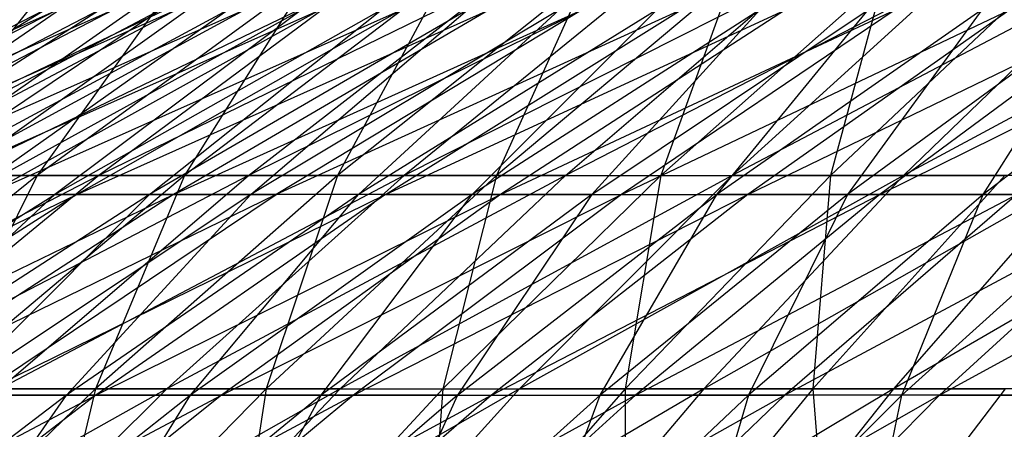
# Model space of a CAD drawing. Extents: x -125 to 125, y -143 to 0.
# Tile 250 of 256: x -20.82 to -15.02, y -31.79 to -29.37. Entities that reach past the tile are written whole.
import ezdxf

# ---------------------------------------------------------------- set-up
doc = ezdxf.new("R2010")
doc.units = 0
doc.header["$LTSCALE"] = 25.4
doc.layers.get('0').update_dxf_attribs({"linetype": 'CONTINUOUS'})

# ---------------------------------------------------------------- blocks, each defined once
blk = doc.blocks.new('NL2500027000_STL_3')
at = {"color": 0}
for p, q in [((-20.314, -29.1279, -17.2745), (-22.011, -30.2918, -18.7176)), ((-19.5677, -29.1279, -18.1156), (-22.011, -30.2918, -18.7176)), ((-20.314, -29.1279, -17.2745), (-22.011, -30.2918, -18.7176)), ((-19.5677, -29.1279, -18.1156), (-22.011, -30.2918, -18.7176)), ((-19.8879, -29.1279, 17.7635), (-21.5492, -30.2918, 19.2474)), ((-19.8879, -29.1279, 17.7635), (-21.5492, -30.2918, 19.2474)), ((-20.619, -29.1279, 16.9093), (-21.5492, -30.2918, 19.2474)), ((-20.619, -29.1279, 16.9093), (-21.5492, -30.2918, 19.2474)), ((-19.5677, -29.1279, -18.1156), (-21.2023, -30.2918, -19.6289)), ((-18.7866, -29.1279, -18.9244), (-21.2023, -30.2918, -19.6289)), ((-19.5677, -29.1279, -18.1156), (-21.2023, -30.2918, -19.6289)), ((-18.7866, -29.1279, -18.9244), (-21.2023, -30.2918, -19.6289)), ((-19.1214, -29.1279, 18.5861), (-20.7187, -30.2918, 20.1387)), ((-19.1214, -29.1279, 18.5861), (-20.7187, -30.2918, 20.1387)), ((-19.8879, -29.1279, 17.7635), (-20.7187, -30.2918, 20.1387)), ((-19.8879, -29.1279, 17.7635), (-20.7187, -30.2918, 20.1387)), ((-18.7866, -29.1279, -18.9244), (-20.356, -30.2918, -20.5052)), ((-17.9721, -29.1279, -19.6995), (-20.356, -30.2918, -20.5052)), ((-18.7866, -29.1279, -18.9244), (-20.356, -30.2918, -20.5052)), ((-17.9721, -29.1279, -19.6995), (-20.356, -30.2918, -20.5052)), ((-18.3208, -29.1279, 19.3757), (-19.8513, -30.2918, 20.9942)), ((-18.3208, -29.1279, 19.3757), (-19.8513, -30.2918, 20.9942)), ((-19.1214, -29.1279, 18.5861), (-19.8513, -30.2918, 20.9942)), ((-19.1214, -29.1279, 18.5861), (-19.8513, -30.2918, 20.9942)), ((-17.1257, -29.1279, -20.4396), (-19.4735, -30.2918, -21.3451)), ((-19.4735, -30.2918, -21.3451), (-17.9721, -29.1279, -19.6995)), ((-17.1257, -29.1279, -20.4396), (-19.4735, -30.2918, -21.3451)), ((-19.4735, -30.2918, -21.3451), (-17.9721, -29.1279, -19.6995)), ((-17.4877, -29.1279, 20.1308), (-18.9486, -30.2918, 21.8124)), ((-17.4877, -29.1279, 20.1308), (-18.9486, -30.2918, 21.8124)), ((-18.3208, -29.1279, 19.3757), (-18.9486, -30.2918, 21.8124)), ((-18.3208, -29.1279, 19.3757), (-18.9486, -30.2918, 21.8124)), ((-17.1257, -29.1279, -20.4396), (-18.5563, -30.2918, -22.1471)), ((-16.2488, -29.1279, -21.1434), (-18.5563, -30.2918, -22.1471)), ((-17.1257, -29.1279, -20.4396), (-18.5563, -30.2918, -22.1471)), ((-16.2488, -29.1279, -21.1434), (-18.5563, -30.2918, -22.1471)), ((-16.6235, -29.1279, 20.8501), (-18.0122, -30.2918, 22.5918)), ((-16.6235, -29.1279, 20.8501), (-18.0122, -30.2918, 22.5918)), ((-17.4877, -29.1279, 20.1308), (-18.0122, -30.2918, 22.5918)), ((-17.4877, -29.1279, 20.1308), (-18.0122, -30.2918, 22.5918)), ((-17.6062, -30.2918, -22.9097), (-16.2488, -29.1279, -21.1434)), ((-15.343, -29.1279, -21.8096), (-17.6062, -30.2918, -22.9097)), ((-15.343, -29.1279, -21.8096), (-17.6062, -30.2918, -22.9097)), ((-17.6062, -30.2918, -22.9097), (-16.2488, -29.1279, -21.1434)), ((-15.7298, -29.1279, 21.5324), (-17.0438, -30.2918, 23.3311)), ((-15.7298, -29.1279, 21.5324), (-17.0438, -30.2918, 23.3311)), ((-16.6235, -29.1279, 20.8501), (-17.0438, -30.2918, 23.3311)), ((-16.6235, -29.1279, 20.8501), (-17.0438, -30.2918, 23.3311)), ((-15.343, -29.1279, -21.8096), (-16.6247, -30.2918, -23.6315)), ((-15.343, -29.1279, -21.8096), (-16.6247, -30.2918, -23.6315)), ((-14.41, -29.1279, -22.4371), (-16.6247, -30.2918, -23.6315)), ((-14.41, -29.1279, -22.4371), (-16.6247, -30.2918, -23.6315)), ((-14.8081, -29.1279, 22.1763), (-16.0451, -30.2918, 24.0289)), ((-14.8081, -29.1279, 22.1763), (-16.0451, -30.2918, 24.0289)), ((-15.7298, -29.1279, 21.5324), (-16.0451, -30.2918, 24.0289)), ((-15.7298, -29.1279, 21.5324), (-16.0451, -30.2918, 24.0289)), ((-14.41, -29.1279, -22.4371), (-15.6137, -30.2918, -24.3114)), ((-14.41, -29.1279, -22.4371), (-15.6137, -30.2918, -24.3114)), ((-13.4513, -29.1279, -23.0246), (-15.6137, -30.2918, -24.3114)), ((-13.4513, -29.1279, -23.0246), (-15.6137, -30.2918, -24.3114)), ((-23.0419, -30.4036, -6.8479), (-20.5992, -29.3158, -7.1136)), ((-23.0419, -30.4036, -6.8479), (-20.5992, -29.3158, -7.1136)), ((-20.673, -29.3158, 6.8964), (-22.8026, -30.4036, 7.6068)), ((-20.673, -29.3158, 6.8964), (-22.8026, -30.4036, 7.6068)), ((-20.2693, -29.3158, -8.0054), (-22.7213, -30.4036, -7.8464)), ((-20.5992, -29.3158, -7.1136), (-22.7213, -30.4036, -7.8464)), ((-20.2693, -29.3158, -8.0054), (-22.7213, -30.4036, -7.8464)), ((-20.5992, -29.3158, -7.1136), (-22.7213, -30.4036, -7.8464)), ((-20.3525, -29.3158, 7.7916), (-22.4491, -30.4036, 8.5942)), ((-22.4491, -30.4036, 8.5942), (-20.673, -29.3158, 6.8964)), ((-20.3525, -29.3158, 7.7916), (-22.4491, -30.4036, 8.5942)), ((-22.4491, -30.4036, 8.5942), (-20.673, -29.3158, 6.8964)), ((-20.2693, -29.3158, -8.0054), (-22.3574, -30.4036, -8.83)), ((-22.3574, -30.4036, -8.83), (-19.9009, -29.3158, -8.8819)), ((-20.2693, -29.3158, -8.0054), (-22.3574, -30.4036, -8.83)), ((-22.3574, -30.4036, -8.83), (-19.9009, -29.3158, -8.8819)), ((-19.9932, -29.3158, 8.6719), (-22.0528, -30.4036, 9.5653)), ((-22.0528, -30.4036, 9.5653), (-20.3525, -29.3158, 7.7916)), ((-19.9932, -29.3158, 8.6719), (-22.0528, -30.4036, 9.5653)), ((-22.0528, -30.4036, 9.5653), (-20.3525, -29.3158, 7.7916)), ((-19.4945, -29.3158, -9.7415), (-21.9509, -30.4036, -9.7969)), ((-21.9509, -30.4036, -9.7969), (-19.9009, -29.3158, -8.8819)), ((-21.9509, -30.4036, -9.7969), (-19.9009, -29.3158, -8.8819)), ((-19.4945, -29.3158, -9.7415), (-21.9509, -30.4036, -9.7969)), ((-19.9932, -29.3158, 8.6719), (-21.6146, -30.4036, 10.5181)), ((-21.6146, -30.4036, 10.5181), (-19.5959, -29.3158, 9.5358)), ((-21.6146, -30.4036, 10.5181), (-19.5959, -29.3158, 9.5358)), ((-19.9932, -29.3158, 8.6719), (-21.6146, -30.4036, 10.5181)), ((-19.4945, -29.3158, -9.7415), (-21.5027, -30.4036, -10.745)), ((-21.5027, -30.4036, -10.745), (-19.051, -29.3158, -10.5826)), ((-19.4945, -29.3158, -9.7415), (-21.5027, -30.4036, -10.745)), ((-21.5027, -30.4036, -10.745), (-19.051, -29.3158, -10.5826)), ((-21.1352, -30.4036, 11.4509), (-19.1613, -29.3158, 10.3815)), ((-21.1352, -30.4036, 11.4509), (-19.1613, -29.3158, 10.3815)), ((-21.1352, -30.4036, 11.4509), (-19.5959, -29.3158, 9.5358)), ((-21.1352, -30.4036, 11.4509), (-19.5959, -29.3158, 9.5358)), ((-19.051, -29.3158, -10.5826), (-21.0135, -30.4036, -11.6727)), ((-21.0135, -30.4036, -11.6727), (-18.5713, -29.3158, -11.4035)), ((-19.051, -29.3158, -10.5826), (-21.0135, -30.4036, -11.6727)), ((-21.0135, -30.4036, -11.6727), (-18.5713, -29.3158, -11.4035)), ((-19.1613, -29.3158, 10.3815), (-20.6156, -30.4036, 12.3619)), ((-18.6903, -29.3158, 11.2074), (-20.6156, -30.4036, 12.3619)), ((-19.1613, -29.3158, 10.3815), (-20.6156, -30.4036, 12.3619)), ((-18.6903, -29.3158, 11.2074), (-20.6156, -30.4036, 12.3619)), ((-18.5713, -29.3158, -11.4035), (-20.4844, -30.4036, -12.5782)), ((-20.4844, -30.4036, -12.5782), (-18.0562, -29.3158, -12.2027)), ((-18.5713, -29.3158, -11.4035), (-20.4844, -30.4036, -12.5782)), ((-20.4844, -30.4036, -12.5782), (-18.0562, -29.3158, -12.2027)), ((-18.1836, -29.3158, 12.012), (-20.0568, -30.4036, 13.2494)), ((-20.0568, -30.4036, 13.2494), (-18.6903, -29.3158, 11.2074)), ((-18.1836, -29.3158, 12.012), (-20.0568, -30.4036, 13.2494)), ((-20.0568, -30.4036, 13.2494), (-18.6903, -29.3158, 11.2074)), ((-18.0562, -29.3158, -12.2027), (-19.9162, -30.4036, -13.4598)), ((-19.9162, -30.4036, -13.4598), (-17.5067, -29.3158, -12.9787)), ((-18.0562, -29.3158, -12.2027), (-19.9162, -30.4036, -13.4598)), ((-19.9162, -30.4036, -13.4598), (-17.5067, -29.3158, -12.9787)), ((-17.6424, -29.3158, 12.7937), (-19.4598, -30.4036, 14.1116)), ((-19.4598, -30.4036, 14.1116), (-18.1836, -29.3158, 12.012)), ((-17.6424, -29.3158, 12.7937), (-19.4598, -30.4036, 14.1116)), ((-19.4598, -30.4036, 14.1116), (-18.1836, -29.3158, 12.012)), ((-16.9239, -29.3158, -13.73), (-19.3102, -30.4036, -14.3157)), ((-17.5067, -29.3158, -12.9787), (-19.3102, -30.4036, -14.3157)), ((-16.9239, -29.3158, -13.73), (-19.3102, -30.4036, -14.3157)), ((-17.5067, -29.3158, -12.9787), (-19.3102, -30.4036, -14.3157)), ((-17.0675, -29.3158, 13.5511), (-18.8257, -30.4036, 14.947)), ((-18.8257, -30.4036, 14.947), (-17.6424, -29.3158, 12.7937)), ((-17.0675, -29.3158, 13.5511), (-18.8257, -30.4036, 14.947)), ((-18.8257, -30.4036, 14.947), (-17.6424, -29.3158, 12.7937)), ((-18.6674, -30.4036, -15.1444), (-16.9239, -29.3158, -13.73)), ((-18.6674, -30.4036, -15.1444), (-16.9239, -29.3158, -13.73)), ((-18.6674, -30.4036, -15.1444), (-16.3089, -29.3158, -14.4551)), ((-18.6674, -30.4036, -15.1444), (-16.3089, -29.3158, -14.4551)), ((-16.4602, -29.3158, 14.2826), (-18.1558, -30.4036, 15.754)), ((-18.1558, -30.4036, 15.754), (-17.0675, -29.3158, 13.5511)), ((-16.4602, -29.3158, 14.2826), (-18.1558, -30.4036, 15.754)), ((-18.1558, -30.4036, 15.754), (-17.0675, -29.3158, 13.5511)), ((-16.3089, -29.3158, -14.4551), (-17.989, -30.4036, -15.9442)), ((-17.989, -30.4036, -15.9442), (-15.6629, -29.3158, -15.1527)), ((-16.3089, -29.3158, -14.4551), (-17.989, -30.4036, -15.9442)), ((-17.989, -30.4036, -15.9442), (-15.6629, -29.3158, -15.1527)), ((-16.4602, -29.3158, 14.2826), (-17.4514, -30.4036, 16.5309)), ((-17.4514, -30.4036, 16.5309), (-15.8215, -29.3158, 14.987)), ((-17.4514, -30.4036, 16.5309), (-15.8215, -29.3158, 14.987)), ((-16.4602, -29.3158, 14.2826), (-17.4514, -30.4036, 16.5309)), ((-15.6629, -29.3158, -15.1527), (-17.2764, -30.4036, -16.7137)), ((-17.2764, -30.4036, -16.7137), (-14.987, -29.3158, -15.8215)), ((-15.6629, -29.3158, -15.1527), (-17.2764, -30.4036, -16.7137)), ((-17.2764, -30.4036, -16.7137), (-14.987, -29.3158, -15.8215)), ((-15.1527, -29.3158, 15.6629), (-16.7137, -30.4036, 17.2764)), ((-16.7137, -30.4036, 17.2764), (-15.8215, -29.3158, 14.987)), ((-15.1527, -29.3158, 15.6629), (-16.7137, -30.4036, 17.2764)), ((-16.7137, -30.4036, 17.2764), (-15.8215, -29.3158, 14.987)), ((-14.987, -29.3158, -15.8215), (-16.5309, -30.4036, -17.4514)), ((-16.5309, -30.4036, -17.4514), (-14.2826, -29.3158, -16.4602)), ((-14.987, -29.3158, -15.8215), (-16.5309, -30.4036, -17.4514)), ((-16.5309, -30.4036, -17.4514), (-14.2826, -29.3158, -16.4602)), ((-15.1527, -29.3158, 15.6629), (-15.9442, -30.4036, 17.989)), ((-14.4551, -29.3158, 16.3089), (-15.9442, -30.4036, 17.989)), ((-15.1527, -29.3158, 15.6629), (-15.9442, -30.4036, 17.989)), ((-14.4551, -29.3158, 16.3089), (-15.9442, -30.4036, 17.989)), ((-14.2826, -29.3158, -16.4602), (-15.754, -30.4036, -18.1558)), ((-15.754, -30.4036, -18.1558), (-13.5511, -29.3158, -17.0675)), ((-14.2826, -29.3158, -16.4602), (-15.754, -30.4036, -18.1558)), ((-15.754, -30.4036, -18.1558), (-13.5511, -29.3158, -17.0675)), ((-13.73, -29.3158, 16.9239), (-15.1444, -30.4036, 18.6674)), ((-15.1444, -30.4036, 18.6674), (-14.4551, -29.3158, 16.3089)), ((-13.73, -29.3158, 16.9239), (-15.1444, -30.4036, 18.6674)), ((-15.1444, -30.4036, 18.6674), (-14.4551, -29.3158, 16.3089)), ((-20.356, -30.2918, -20.5052), (-22.7997, -31.548, -21.1077)), ((-20.356, -30.2918, -20.5052), (-22.7997, -31.548, -21.1077)), ((-20.7187, -30.2918, 20.1387), (-22.2796, -31.548, 21.656)), ((-20.7187, -30.2918, 20.1387), (-22.2796, -31.548, 21.656)), ((-20.356, -30.2918, -20.5052), (-21.8896, -31.548, -22.0501)), ((-19.4735, -30.2918, -21.3451), (-21.8896, -31.548, -22.0501)), ((-20.356, -30.2918, -20.5052), (-21.8896, -31.548, -22.0501)), ((-19.4735, -30.2918, -21.3451), (-21.8896, -31.548, -22.0501)), ((-21.5492, -30.2918, 19.2474), (-20.7187, -30.2918, 20.1387)), ((-21.5492, -30.2918, 19.2474), (-20.7187, -30.2918, 20.1387)), ((-19.8513, -30.2918, 20.9942), (-21.3469, -31.548, 22.5759)), ((-19.8513, -30.2918, 20.9942), (-21.3469, -31.548, 22.5759)), ((-20.7187, -30.2918, 20.1387), (-21.3469, -31.548, 22.5759)), ((-20.7187, -30.2918, 20.1387), (-21.3469, -31.548, 22.5759)), ((-20.356, -30.2918, -20.5052), (-21.2023, -30.2918, -19.6289)), ((-20.356, -30.2918, -20.5052), (-21.2023, -30.2918, -19.6289)), ((-18.5563, -30.2918, -22.1471), (-20.9406, -31.548, -22.9533)), ((-20.9406, -31.548, -22.9533), (-19.4735, -30.2918, -21.3451)), ((-18.5563, -30.2918, -22.1471), (-20.9406, -31.548, -22.9533)), ((-20.9406, -31.548, -22.9533), (-19.4735, -30.2918, -21.3451)), ((-20.7187, -30.2918, 20.1387), (-19.8513, -30.2918, 20.9942)), ((-20.7187, -30.2918, 20.1387), (-19.8513, -30.2918, 20.9942)), ((-18.9486, -30.2918, 21.8124), (-20.3762, -31.548, 23.4558)), ((-18.9486, -30.2918, 21.8124), (-20.3762, -31.548, 23.4558)), ((-19.8513, -30.2918, 20.9942), (-20.3762, -31.548, 23.4558)), ((-19.8513, -30.2918, 20.9942), (-20.3762, -31.548, 23.4558)), ((-19.4735, -30.2918, -21.3451), (-20.356, -30.2918, -20.5052)), ((-19.4735, -30.2918, -21.3451), (-20.356, -30.2918, -20.5052)), ((-18.5563, -30.2918, -22.1471), (-19.9544, -31.548, -23.8157)), ((-17.6062, -30.2918, -22.9097), (-19.9544, -31.548, -23.8157)), ((-18.5563, -30.2918, -22.1471), (-19.9544, -31.548, -23.8157)), ((-17.6062, -30.2918, -22.9097), (-19.9544, -31.548, -23.8157)), ((-19.8513, -30.2918, 20.9942), (-18.9486, -30.2918, 21.8124)), ((-19.8513, -30.2918, 20.9942), (-18.9486, -30.2918, 21.8124)), ((-18.5563, -30.2918, -22.1471), (-19.4735, -30.2918, -21.3451)), ((-18.5563, -30.2918, -22.1471), (-19.4735, -30.2918, -21.3451)), ((-18.0122, -30.2918, 22.5918), (-19.3693, -31.548, 24.2939)), ((-18.0122, -30.2918, 22.5918), (-19.3693, -31.548, 24.2939)), ((-18.9486, -30.2918, 21.8124), (-19.3693, -31.548, 24.2939)), ((-18.9486, -30.2918, 21.8124), (-19.3693, -31.548, 24.2939)), ((-18.9486, -30.2918, 21.8124), (-18.0122, -30.2918, 22.5918)), ((-18.9486, -30.2918, 21.8124), (-18.0122, -30.2918, 22.5918)), ((-18.9326, -31.548, -24.6357), (-17.6062, -30.2918, -22.9097)), ((-16.6247, -30.2918, -23.6315), (-18.9326, -31.548, -24.6357)), ((-16.6247, -30.2918, -23.6315), (-18.9326, -31.548, -24.6357)), ((-18.9326, -31.548, -24.6357), (-17.6062, -30.2918, -22.9097)), ((-17.6062, -30.2918, -22.9097), (-18.5563, -30.2918, -22.1471)), ((-17.6062, -30.2918, -22.9097), (-18.5563, -30.2918, -22.1471)), ((-17.0438, -30.2918, 23.3311), (-18.3279, -31.548, 25.0889)), ((-17.0438, -30.2918, 23.3311), (-18.3279, -31.548, 25.0889)), ((-18.0122, -30.2918, 22.5918), (-18.3279, -31.548, 25.0889)), ((-18.0122, -30.2918, 22.5918), (-18.3279, -31.548, 25.0889)), ((-18.0122, -30.2918, 22.5918), (-17.0438, -30.2918, 23.3311)), ((-18.0122, -30.2918, 22.5918), (-17.0438, -30.2918, 23.3311)), ((-16.6247, -30.2918, -23.6315), (-17.8773, -31.548, -25.4119)), ((-16.6247, -30.2918, -23.6315), (-17.8773, -31.548, -25.4119)), ((-15.6137, -30.2918, -24.3114), (-17.8773, -31.548, -25.4119)), ((-15.6137, -30.2918, -24.3114), (-17.8773, -31.548, -25.4119)), ((-17.6062, -30.2918, -22.9097), (-16.6247, -30.2918, -23.6315)), ((-17.6062, -30.2918, -22.9097), (-16.6247, -30.2918, -23.6315)), ((-16.0451, -30.2918, 24.0289), (-17.254, -31.548, 25.8392)), ((-16.0451, -30.2918, 24.0289), (-17.254, -31.548, 25.8392)), ((-17.0438, -30.2918, 23.3311), (-17.254, -31.548, 25.8392)), ((-17.0438, -30.2918, 23.3311), (-17.254, -31.548, 25.8392)), ((-17.0438, -30.2918, 23.3311), (-16.0451, -30.2918, 24.0289)), ((-17.0438, -30.2918, 23.3311), (-16.0451, -30.2918, 24.0289)), ((-15.6137, -30.2918, -24.3114), (-16.7901, -31.548, -26.143)), ((-15.6137, -30.2918, -24.3114), (-16.7901, -31.548, -26.143)), ((-14.575, -30.2918, -24.948), (-16.7901, -31.548, -26.143)), ((-14.575, -30.2918, -24.948), (-16.7901, -31.548, -26.143)), ((-15.6137, -30.2918, -24.3114), (-16.6247, -30.2918, -23.6315)), ((-15.6137, -30.2918, -24.3114), (-16.6247, -30.2918, -23.6315)), ((-15.0179, -30.2918, 24.6839), (-16.1493, -31.548, 26.5436)), ((-15.0179, -30.2918, 24.6839), (-16.1493, -31.548, 26.5436)), ((-16.0451, -30.2918, 24.0289), (-16.1493, -31.548, 26.5436)), ((-16.0451, -30.2918, 24.0289), (-16.1493, -31.548, 26.5436)), ((-16.0451, -30.2918, 24.0289), (-15.0179, -30.2918, 24.6839)), ((-16.0451, -30.2918, 24.0289), (-15.0179, -30.2918, 24.6839)), ((-14.575, -30.2918, -24.948), (-15.6731, -31.548, -26.8276)), ((-14.575, -30.2918, -24.948), (-15.6731, -31.548, -26.8276)), ((-13.5103, -30.2918, -25.5402), (-15.6731, -31.548, -26.8276)), ((-13.5103, -30.2918, -25.5402), (-15.6731, -31.548, -26.8276)), ((-14.575, -30.2918, -24.948), (-15.6137, -30.2918, -24.3114)), ((-14.575, -30.2918, -24.948), (-15.6137, -30.2918, -24.3114)), ((-22.9341, -31.5853, -12.7396), (-20.4844, -30.4036, -12.5782)), ((-22.9341, -31.5853, -12.7396), (-20.4844, -30.4036, -12.5782)), ((-22.4999, -31.5853, 13.4918), (-20.6156, -30.4036, 12.3619)), ((-22.4999, -31.5853, 13.4918), (-20.6156, -30.4036, 12.3619)), ((-20.4844, -30.4036, -12.5782), (-22.3566, -31.5853, -13.7278)), ((-22.3566, -31.5853, -13.7278), (-19.9162, -30.4036, -13.4598)), ((-20.4844, -30.4036, -12.5782), (-22.3566, -31.5853, -13.7278)), ((-22.3566, -31.5853, -13.7278), (-19.9162, -30.4036, -13.4598)), ((-20.6156, -30.4036, 12.3619), (-21.8899, -31.5853, 14.4603)), ((-20.0568, -30.4036, 13.2494), (-21.8899, -31.5853, 14.4603)), ((-20.6156, -30.4036, 12.3619), (-21.8899, -31.5853, 14.4603)), ((-20.0568, -30.4036, 13.2494), (-21.8899, -31.5853, 14.4603)), ((-19.3102, -30.4036, -14.3157), (-21.7365, -31.5853, -14.6899)), ((-19.9162, -30.4036, -13.4598), (-21.7365, -31.5853, -14.6899)), ((-19.3102, -30.4036, -14.3157), (-21.7365, -31.5853, -14.6899)), ((-19.9162, -30.4036, -13.4598), (-21.7365, -31.5853, -14.6899)), ((-19.4598, -30.4036, 14.1116), (-21.2384, -31.5853, 15.4014)), ((-21.2384, -31.5853, 15.4014), (-20.0568, -30.4036, 13.2494)), ((-19.4598, -30.4036, 14.1116), (-21.2384, -31.5853, 15.4014)), ((-21.2384, -31.5853, 15.4014), (-20.0568, -30.4036, 13.2494)), ((-21.1352, -30.4036, 11.4509), (-20.6156, -30.4036, 12.3619)), ((-21.1352, -30.4036, 11.4509), (-20.6156, -30.4036, 12.3619)), ((-21.0751, -31.5853, -15.6241), (-19.3102, -30.4036, -14.3157)), ((-21.0751, -31.5853, -15.6241), (-19.3102, -30.4036, -14.3157)), ((-21.0751, -31.5853, -15.6241), (-18.6674, -30.4036, -15.1444)), ((-21.0751, -31.5853, -15.6241), (-18.6674, -30.4036, -15.1444)), ((-21.0135, -30.4036, -11.6727), (-20.4844, -30.4036, -12.5782)), ((-21.0135, -30.4036, -11.6727), (-20.4844, -30.4036, -12.5782)), ((-20.0568, -30.4036, 13.2494), (-20.6156, -30.4036, 12.3619)), ((-20.0568, -30.4036, 13.2494), (-20.6156, -30.4036, 12.3619)), ((-18.8257, -30.4036, 14.947), (-20.5463, -31.5853, 16.3132)), ((-20.5463, -31.5853, 16.3132), (-19.4598, -30.4036, 14.1116)), ((-18.8257, -30.4036, 14.947), (-20.5463, -31.5853, 16.3132)), ((-20.5463, -31.5853, 16.3132), (-19.4598, -30.4036, 14.1116)), ((-20.4844, -30.4036, -12.5782), (-19.9162, -30.4036, -13.4598)), ((-20.4844, -30.4036, -12.5782), (-19.9162, -30.4036, -13.4598)), ((-18.6674, -30.4036, -15.1444), (-20.3735, -31.5853, -16.5285)), ((-20.3735, -31.5853, -16.5285), (-17.989, -30.4036, -15.9442)), ((-18.6674, -30.4036, -15.1444), (-20.3735, -31.5853, -16.5285)), ((-20.3735, -31.5853, -16.5285), (-17.989, -30.4036, -15.9442)), ((-19.4598, -30.4036, 14.1116), (-20.0568, -30.4036, 13.2494)), ((-19.4598, -30.4036, 14.1116), (-20.0568, -30.4036, 13.2494)), ((-19.9162, -30.4036, -13.4598), (-19.3102, -30.4036, -14.3157)), ((-19.9162, -30.4036, -13.4598), (-19.3102, -30.4036, -14.3157)), ((-18.1558, -30.4036, 15.754), (-19.8152, -31.5853, 17.1938)), ((-19.8152, -31.5853, 17.1938), (-18.8257, -30.4036, 14.947)), ((-18.1558, -30.4036, 15.754), (-19.8152, -31.5853, 17.1938)), ((-19.8152, -31.5853, 17.1938), (-18.8257, -30.4036, 14.947)), ((-17.989, -30.4036, -15.9442), (-19.6332, -31.5853, -17.4015)), ((-19.6332, -31.5853, -17.4015), (-17.2764, -30.4036, -16.7137)), ((-17.989, -30.4036, -15.9442), (-19.6332, -31.5853, -17.4015)), ((-19.6332, -31.5853, -17.4015), (-17.2764, -30.4036, -16.7137)), ((-18.8257, -30.4036, 14.947), (-19.4598, -30.4036, 14.1116)), ((-18.8257, -30.4036, 14.947), (-19.4598, -30.4036, 14.1116)), ((-18.6674, -30.4036, -15.1444), (-19.3102, -30.4036, -14.3157)), ((-18.6674, -30.4036, -15.1444), (-19.3102, -30.4036, -14.3157)), ((-17.4514, -30.4036, 16.5309), (-19.0464, -31.5853, 18.0418)), ((-19.0464, -31.5853, 18.0418), (-18.1558, -30.4036, 15.754)), ((-17.4514, -30.4036, 16.5309), (-19.0464, -31.5853, 18.0418)), ((-19.0464, -31.5853, 18.0418), (-18.1558, -30.4036, 15.754)), ((-17.2764, -30.4036, -16.7137), (-18.8554, -31.5853, -18.2413)), ((-18.8554, -31.5853, -18.2413), (-16.5309, -30.4036, -17.4514)), ((-17.2764, -30.4036, -16.7137), (-18.8554, -31.5853, -18.2413)), ((-18.8554, -31.5853, -18.2413), (-16.5309, -30.4036, -17.4514)), ((-18.1558, -30.4036, 15.754), (-18.8257, -30.4036, 14.947)), ((-18.1558, -30.4036, 15.754), (-18.8257, -30.4036, 14.947)), ((-18.6674, -30.4036, -15.1444), (-17.989, -30.4036, -15.9442)), ((-18.6674, -30.4036, -15.1444), (-17.989, -30.4036, -15.9442)), ((-17.4514, -30.4036, 16.5309), (-18.2413, -31.5853, 18.8554)), ((-18.2413, -31.5853, 18.8554), (-16.7137, -30.4036, 17.2764)), ((-18.2413, -31.5853, 18.8554), (-16.7137, -30.4036, 17.2764)), ((-17.4514, -30.4036, 16.5309), (-18.2413, -31.5853, 18.8554)), ((-17.4514, -30.4036, 16.5309), (-18.1558, -30.4036, 15.754)), ((-17.4514, -30.4036, 16.5309), (-18.1558, -30.4036, 15.754)), ((-16.5309, -30.4036, -17.4514), (-18.0418, -31.5853, -19.0464)), ((-18.0418, -31.5853, -19.0464), (-15.754, -30.4036, -18.1558)), ((-16.5309, -30.4036, -17.4514), (-18.0418, -31.5853, -19.0464)), ((-18.0418, -31.5853, -19.0464), (-15.754, -30.4036, -18.1558)), ((-17.989, -30.4036, -15.9442), (-17.2764, -30.4036, -16.7137)), ((-17.989, -30.4036, -15.9442), (-17.2764, -30.4036, -16.7137)), ((-17.4514, -30.4036, 16.5309), (-16.7137, -30.4036, 17.2764)), ((-17.4514, -30.4036, 16.5309), (-16.7137, -30.4036, 17.2764)), ((-15.9442, -30.4036, 17.989), (-17.4015, -31.5853, 19.6332)), ((-17.4015, -31.5853, 19.6332), (-16.7137, -30.4036, 17.2764)), ((-15.9442, -30.4036, 17.989), (-17.4015, -31.5853, 19.6332)), ((-17.4015, -31.5853, 19.6332), (-16.7137, -30.4036, 17.2764)), ((-17.2764, -30.4036, -16.7137), (-16.5309, -30.4036, -17.4514)), ((-17.2764, -30.4036, -16.7137), (-16.5309, -30.4036, -17.4514)), ((-15.754, -30.4036, -18.1558), (-17.1938, -31.5853, -19.8152)), ((-17.1938, -31.5853, -19.8152), (-14.947, -30.4036, -18.8257)), ((-15.754, -30.4036, -18.1558), (-17.1938, -31.5853, -19.8152)), ((-17.1938, -31.5853, -19.8152), (-14.947, -30.4036, -18.8257)), ((-15.9442, -30.4036, 17.989), (-16.7137, -30.4036, 17.2764)), ((-15.9442, -30.4036, 17.989), (-16.7137, -30.4036, 17.2764)), ((-16.5309, -30.4036, -17.4514), (-15.754, -30.4036, -18.1558)), ((-16.5309, -30.4036, -17.4514), (-15.754, -30.4036, -18.1558)), ((-15.9442, -30.4036, 17.989), (-16.5285, -31.5853, 20.3735)), ((-15.1444, -30.4036, 18.6674), (-16.5285, -31.5853, 20.3735)), ((-15.9442, -30.4036, 17.989), (-16.5285, -31.5853, 20.3735)), ((-15.1444, -30.4036, 18.6674), (-16.5285, -31.5853, 20.3735)), ((-14.1116, -30.4036, -19.4598), (-16.3132, -31.5853, -20.5463)), ((-14.947, -30.4036, -18.8257), (-16.3132, -31.5853, -20.5463)), ((-14.1116, -30.4036, -19.4598), (-16.3132, -31.5853, -20.5463)), ((-14.947, -30.4036, -18.8257), (-16.3132, -31.5853, -20.5463)), ((-15.1444, -30.4036, 18.6674), (-15.9442, -30.4036, 17.989)), ((-15.1444, -30.4036, 18.6674), (-15.9442, -30.4036, 17.989)), ((-15.754, -30.4036, -18.1558), (-14.947, -30.4036, -18.8257)), ((-15.754, -30.4036, -18.1558), (-14.947, -30.4036, -18.8257)), ((-14.3157, -30.4036, 19.3102), (-15.6241, -31.5853, 21.0751)), ((-15.6241, -31.5853, 21.0751), (-15.1444, -30.4036, 18.6674)), ((-14.3157, -30.4036, 19.3102), (-15.6241, -31.5853, 21.0751)), ((-15.6241, -31.5853, 21.0751), (-15.1444, -30.4036, 18.6674)), ((-15.4014, -31.5853, -21.2384), (-14.1116, -30.4036, -19.4598)), ((-15.4014, -31.5853, -21.2384), (-14.1116, -30.4036, -19.4598)), ((-15.4014, -31.5853, -21.2384), (-13.2494, -30.4036, -20.0568)), ((-15.4014, -31.5853, -21.2384), (-13.2494, -30.4036, -20.0568)), ((-14.3157, -30.4036, 19.3102), (-15.1444, -30.4036, 18.6674)), ((-14.3157, -30.4036, 19.3102), (-15.1444, -30.4036, 18.6674)), ((-19.9544, -31.548, -23.8157), (-22.371, -32.8942, -24.5212)), ((-19.9544, -31.548, -23.8157), (-22.371, -32.8942, -24.5212)), ((-20.3762, -31.548, 23.4558), (-21.7681, -32.8942, 25.058)), ((-20.3762, -31.548, 23.4558), (-21.7681, -32.8942, 25.058)), ((-21.3469, -31.548, 22.5759), (-20.3762, -31.548, 23.4558)), ((-21.3469, -31.548, 22.5759), (-20.3762, -31.548, 23.4558)), ((-19.9544, -31.548, -23.8157), (-21.3174, -32.8942, -25.4425)), ((-18.9326, -31.548, -24.6357), (-21.3174, -32.8942, -25.4425)), ((-19.9544, -31.548, -23.8157), (-21.3174, -32.8942, -25.4425)), ((-18.9326, -31.548, -24.6357), (-21.3174, -32.8942, -25.4425)), ((-19.9544, -31.548, -23.8157), (-20.9406, -31.548, -22.9533)), ((-19.9544, -31.548, -23.8157), (-20.9406, -31.548, -22.9533)), ((-19.3693, -31.548, 24.2939), (-20.6923, -32.8942, 25.9534)), ((-19.3693, -31.548, 24.2939), (-20.6923, -32.8942, 25.9534)), ((-20.3762, -31.548, 23.4558), (-20.6923, -32.8942, 25.9534)), ((-20.3762, -31.548, 23.4558), (-20.6923, -32.8942, 25.9534)), ((-20.3762, -31.548, 23.4558), (-19.3693, -31.548, 24.2939)), ((-20.3762, -31.548, 23.4558), (-19.3693, -31.548, 24.2939)), ((-20.2259, -32.8942, -26.3185), (-18.9326, -31.548, -24.6357)), ((-17.8773, -31.548, -25.4119), (-20.2259, -32.8942, -26.3185)), ((-17.8773, -31.548, -25.4119), (-20.2259, -32.8942, -26.3185)), ((-20.2259, -32.8942, -26.3185), (-18.9326, -31.548, -24.6357)), ((-18.9326, -31.548, -24.6357), (-19.9544, -31.548, -23.8157)), ((-18.9326, -31.548, -24.6357), (-19.9544, -31.548, -23.8157)), ((-18.3279, -31.548, 25.0889), (-19.5798, -32.8942, 26.8026)), ((-18.3279, -31.548, 25.0889), (-19.5798, -32.8942, 26.8026)), ((-19.3693, -31.548, 24.2939), (-19.5798, -32.8942, 26.8026)), ((-19.3693, -31.548, 24.2939), (-19.5798, -32.8942, 26.8026)), ((-19.3693, -31.548, 24.2939), (-18.3279, -31.548, 25.0889)), ((-19.3693, -31.548, 24.2939), (-18.3279, -31.548, 25.0889)), ((-17.8773, -31.548, -25.4119), (-19.0984, -32.8942, -27.1478)), ((-17.8773, -31.548, -25.4119), (-19.0984, -32.8942, -27.1478)), ((-16.7901, -31.548, -26.143), (-19.0984, -32.8942, -27.1478)), ((-16.7901, -31.548, -26.143), (-19.0984, -32.8942, -27.1478)), ((-18.9326, -31.548, -24.6357), (-17.8773, -31.548, -25.4119)), ((-18.9326, -31.548, -24.6357), (-17.8773, -31.548, -25.4119)), ((-17.254, -31.548, 25.8392), (-18.4325, -32.8942, 27.6042)), ((-17.254, -31.548, 25.8392), (-18.4325, -32.8942, 27.6042)), ((-18.3279, -31.548, 25.0889), (-18.4325, -32.8942, 27.6042)), ((-18.3279, -31.548, 25.0889), (-18.4325, -32.8942, 27.6042)), ((-18.3279, -31.548, 25.0889), (-17.254, -31.548, 25.8392)), ((-18.3279, -31.548, 25.0889), (-17.254, -31.548, 25.8392)), ((-16.7901, -31.548, -26.143), (-17.937, -32.8942, -27.9288)), ((-16.7901, -31.548, -26.143), (-17.937, -32.8942, -27.9288)), ((-15.6731, -31.548, -26.8276), (-17.937, -32.8942, -27.9288)), ((-15.6731, -31.548, -26.8276), (-17.937, -32.8942, -27.9288)), ((-16.7901, -31.548, -26.143), (-17.8773, -31.548, -25.4119)), ((-16.7901, -31.548, -26.143), (-17.8773, -31.548, -25.4119)), ((-17.254, -31.548, 25.8392), (-16.1493, -31.548, 26.5436)), ((-17.254, -31.548, 25.8392), (-16.1493, -31.548, 26.5436)), ((-17.254, -31.548, 25.8392), (-17.2524, -32.8942, 28.3567)), ((-17.254, -31.548, 25.8392), (-17.2524, -32.8942, 28.3567)), ((-16.1493, -31.548, 26.5436), (-17.2524, -32.8942, 28.3567)), ((-16.1493, -31.548, 26.5436), (-17.2524, -32.8942, 28.3567)), ((-15.6731, -31.548, -26.8276), (-16.7901, -31.548, -26.143)), ((-15.6731, -31.548, -26.8276), (-16.7901, -31.548, -26.143)), ((-15.6731, -31.548, -26.8276), (-16.7437, -32.8942, -28.6601)), ((-15.6731, -31.548, -26.8276), (-16.7437, -32.8942, -28.6601)), ((-16.1493, -31.548, 26.5436), (-15.016, -31.548, 27.2008)), ((-16.1493, -31.548, 26.5436), (-15.016, -31.548, 27.2008)), ((-16.1493, -31.548, 26.5436), (-16.0417, -32.8942, 29.0588)), ((-16.1493, -31.548, 26.5436), (-16.0417, -32.8942, 29.0588)), ((-15.016, -31.548, 27.2008), (-16.0417, -32.8942, 29.0588)), ((-15.016, -31.548, 27.2008), (-16.0417, -32.8942, 29.0588)), ((-14.5282, -31.548, -27.4644), (-15.6731, -31.548, -26.8276)), ((-14.5282, -31.548, -27.4644), (-15.6731, -31.548, -26.8276)), ((-22.7983, -32.8588, -16.9016), (-20.3735, -31.5853, -16.5285)), ((-22.7983, -32.8588, -16.9016), (-20.3735, -31.5853, -16.5285)), ((-20.5463, -31.5853, 16.3132), (-22.2263, -32.8588, 17.647)), ((-20.5463, -31.5853, 16.3132), (-22.2263, -32.8588, 17.647)), ((-20.3735, -31.5853, -16.5285), (-22.0393, -32.8588, -17.8799)), ((-22.0393, -32.8588, -17.8799), (-19.6332, -31.5853, -17.4015)), ((-20.3735, -31.5853, -16.5285), (-22.0393, -32.8588, -17.8799)), ((-22.0393, -32.8588, -17.8799), (-19.6332, -31.5853, -17.4015)), ((-19.8152, -31.5853, 17.1938), (-21.4354, -32.8588, 18.5997)), ((-21.4354, -32.8588, 18.5997), (-20.5463, -31.5853, 16.3132)), ((-19.8152, -31.5853, 17.1938), (-21.4354, -32.8588, 18.5997)), ((-21.4354, -32.8588, 18.5997), (-20.5463, -31.5853, 16.3132)), ((-19.6332, -31.5853, -17.4015), (-21.2384, -32.8588, -18.8243)), ((-21.2384, -32.8588, -18.8243), (-18.8554, -31.5853, -18.2413)), ((-19.6332, -31.5853, -17.4015), (-21.2384, -32.8588, -18.8243)), ((-21.2384, -32.8588, -18.8243), (-18.8554, -31.5853, -18.2413)), ((-20.5463, -31.5853, 16.3132), (-21.2384, -31.5853, 15.4014)), ((-20.5463, -31.5853, 16.3132), (-21.2384, -31.5853, 15.4014)), ((-21.0751, -31.5853, -15.6241), (-20.3735, -31.5853, -16.5285)), ((-21.0751, -31.5853, -15.6241), (-20.3735, -31.5853, -16.5285)), ((-19.0464, -31.5853, 18.0418), (-20.6037, -32.8588, 19.517)), ((-20.6037, -32.8588, 19.517), (-19.8152, -31.5853, 17.1938)), ((-19.0464, -31.5853, 18.0418), (-20.6037, -32.8588, 19.517)), ((-20.6037, -32.8588, 19.517), (-19.8152, -31.5853, 17.1938)), ((-19.8152, -31.5853, 17.1938), (-20.5463, -31.5853, 16.3132)), ((-19.8152, -31.5853, 17.1938), (-20.5463, -31.5853, 16.3132)), ((-18.8554, -31.5853, -18.2413), (-20.3971, -32.8588, -19.7328)), ((-20.3971, -32.8588, -19.7328), (-18.0418, -31.5853, -19.0464)), ((-18.8554, -31.5853, -18.2413), (-20.3971, -32.8588, -19.7328)), ((-20.3971, -32.8588, -19.7328), (-18.0418, -31.5853, -19.0464)), ((-20.3735, -31.5853, -16.5285), (-19.6332, -31.5853, -17.4015)), ((-20.3735, -31.5853, -16.5285), (-19.6332, -31.5853, -17.4015)), ((-19.0464, -31.5853, 18.0418), (-19.8152, -31.5853, 17.1938)), ((-19.0464, -31.5853, 18.0418), (-19.8152, -31.5853, 17.1938)), ((-18.2413, -31.5853, 18.8554), (-19.7328, -32.8588, 20.3971)), ((-19.7328, -32.8588, 20.3971), (-19.0464, -31.5853, 18.0418)), ((-18.2413, -31.5853, 18.8554), (-19.7328, -32.8588, 20.3971)), ((-19.7328, -32.8588, 20.3971), (-19.0464, -31.5853, 18.0418)), ((-19.6332, -31.5853, -17.4015), (-18.8554, -31.5853, -18.2413)), ((-19.6332, -31.5853, -17.4015), (-18.8554, -31.5853, -18.2413)), ((-18.0418, -31.5853, -19.0464), (-19.517, -32.8588, -20.6037)), ((-19.517, -32.8588, -20.6037), (-17.1938, -31.5853, -19.8152)), ((-18.0418, -31.5853, -19.0464), (-19.517, -32.8588, -20.6037)), ((-19.517, -32.8588, -20.6037), (-17.1938, -31.5853, -19.8152)), ((-18.2413, -31.5853, 18.8554), (-19.0464, -31.5853, 18.0418)), ((-18.2413, -31.5853, 18.8554), (-19.0464, -31.5853, 18.0418)), ((-18.8554, -31.5853, -18.2413), (-18.0418, -31.5853, -19.0464)), ((-18.8554, -31.5853, -18.2413), (-18.0418, -31.5853, -19.0464)), ((-18.2413, -31.5853, 18.8554), (-18.8243, -32.8588, 21.2384)), ((-18.8243, -32.8588, 21.2384), (-17.4015, -31.5853, 19.6332)), ((-18.8243, -32.8588, 21.2384), (-17.4015, -31.5853, 19.6332)), ((-18.2413, -31.5853, 18.8554), (-18.8243, -32.8588, 21.2384)), ((-16.3132, -31.5853, -20.5463), (-18.5997, -32.8588, -21.4354)), ((-17.1938, -31.5853, -19.8152), (-18.5997, -32.8588, -21.4354)), ((-16.3132, -31.5853, -20.5463), (-18.5997, -32.8588, -21.4354)), ((-17.1938, -31.5853, -19.8152), (-18.5997, -32.8588, -21.4354)), ((-18.2413, -31.5853, 18.8554), (-17.4015, -31.5853, 19.6332)), ((-18.2413, -31.5853, 18.8554), (-17.4015, -31.5853, 19.6332)), ((-18.0418, -31.5853, -19.0464), (-17.1938, -31.5853, -19.8152)), ((-18.0418, -31.5853, -19.0464), (-17.1938, -31.5853, -19.8152)), ((-16.5285, -31.5853, 20.3735), (-17.8799, -32.8588, 22.0393)), ((-17.8799, -32.8588, 22.0393), (-17.4015, -31.5853, 19.6332)), ((-16.5285, -31.5853, 20.3735), (-17.8799, -32.8588, 22.0393)), ((-17.8799, -32.8588, 22.0393), (-17.4015, -31.5853, 19.6332)), ((-17.647, -32.8588, -22.2263), (-16.3132, -31.5853, -20.5463)), ((-17.647, -32.8588, -22.2263), (-16.3132, -31.5853, -20.5463)), ((-17.647, -32.8588, -22.2263), (-15.4014, -31.5853, -21.2384)), ((-17.647, -32.8588, -22.2263), (-15.4014, -31.5853, -21.2384)), ((-16.5285, -31.5853, 20.3735), (-17.4015, -31.5853, 19.6332)), ((-16.5285, -31.5853, 20.3735), (-17.4015, -31.5853, 19.6332)), ((-17.1938, -31.5853, -19.8152), (-16.3132, -31.5853, -20.5463)), ((-17.1938, -31.5853, -19.8152), (-16.3132, -31.5853, -20.5463)), ((-16.5285, -31.5853, 20.3735), (-16.9016, -32.8588, 22.7983)), ((-15.6241, -31.5853, 21.0751), (-16.9016, -32.8588, 22.7983)), ((-16.5285, -31.5853, 20.3735), (-16.9016, -32.8588, 22.7983)), ((-15.6241, -31.5853, 21.0751), (-16.9016, -32.8588, 22.7983)), ((-15.4014, -31.5853, -21.2384), (-16.6607, -32.8588, -22.9749)), ((-15.4014, -31.5853, -21.2384), (-16.6607, -32.8588, -22.9749)), ((-15.6241, -31.5853, 21.0751), (-16.5285, -31.5853, 20.3735)), ((-15.6241, -31.5853, 21.0751), (-16.5285, -31.5853, 20.3735)), ((-15.4014, -31.5853, -21.2384), (-16.3132, -31.5853, -20.5463)), ((-15.4014, -31.5853, -21.2384), (-16.3132, -31.5853, -20.5463)), ((-15.8911, -32.8588, 23.5138), (-15.6241, -31.5853, 21.0751)), ((-15.8911, -32.8588, 23.5138), (-15.6241, -31.5853, 21.0751)), ((-14.6899, -31.5853, 21.7365), (-15.6241, -31.5853, 21.0751)), ((-14.6899, -31.5853, 21.7365), (-15.6241, -31.5853, 21.0751)), ((-15.4014, -31.5853, -21.2384), (-14.4603, -31.5853, -21.8899)), ((-15.4014, -31.5853, -21.2384), (-14.4603, -31.5853, -21.8899))]:
    blk.add_line(p, q, dxfattribs=at)

msp = doc.modelspace()

# ---------------------------------------------------------------- block references
at = {"color": 253}
msp.add_blockref('NL2500027000_STL_3', (0, 0), dxfattribs=at)

doc.saveas('drawing.dxf')
